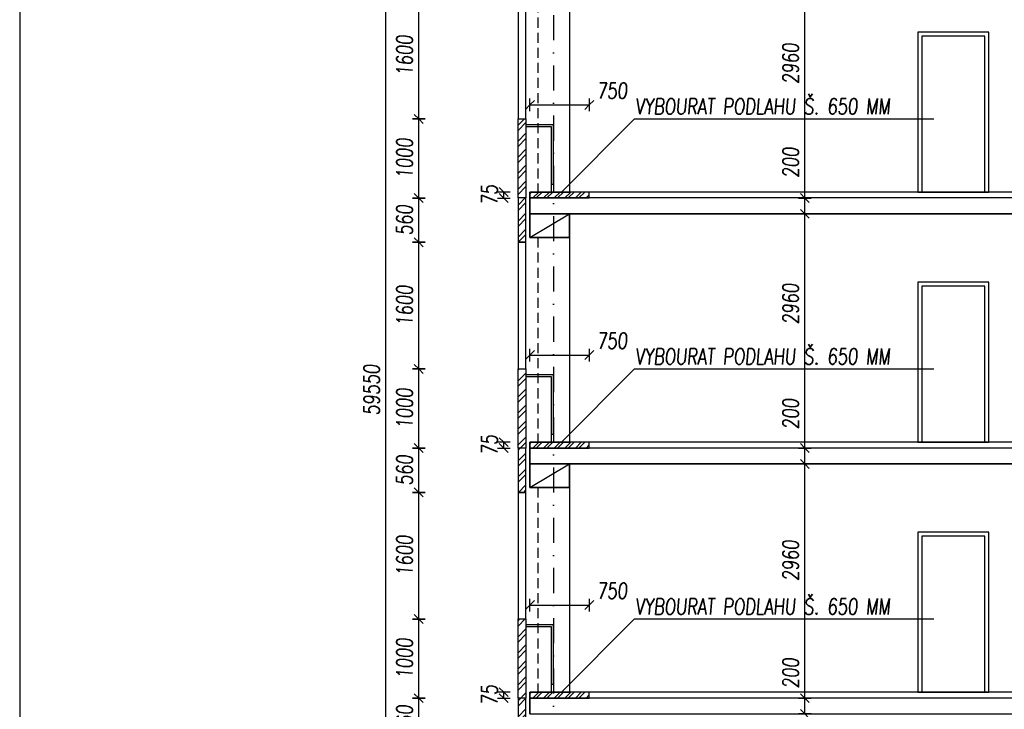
# Model space of a CAD drawing. Header units: millimetres. Extents: x 22267 to 193155, y 329430 to 541733.
# Tile 17 of 89: x 24215 to 36655, y 373494 to 382208. Entities that reach past the tile are written whole.
import ezdxf

# ---------------------------------------------------------------- set-up
doc = ezdxf.new("R2010")
doc.units = ezdxf.units.MM
doc.linetypes.add('ČERCHOVANÁ', pattern=[25.4, 12.7, -6.35, 0, -6.35])
doc.linetypes.add('ČÁRKOVANÁ', pattern=[19.05, 12.7, -6.35])
for name, color, linetype in [('BOURÁNÍ FASÁDY', 30, 'Continuous'), ('BOURÁNÍ PODLAHY', 30, 'Continuous'), ('BOURÁNÍ PŘÍČEK', 30, 'Continuous'), ('KOTY_100', 7, 'Continuous'), ('KÓTY BP FASÁDA', 255, 'Continuous'), ('KÓTY BP PODLAHA', 255, 'Continuous'), ('LEGENDA', 7, 'Continuous'), ('OSY', 7, 'Continuous'), ('TENKA', 4, 'Continuous'), ('TLUSTA', 2, 'Continuous'), ('ŽB', 1, 'Continuous')]:
    doc.layers.add(name, color=color, linetype=linetype)
doc.styles.add('CS-ROMANS', font='romans.shx', dxfattribs={"width": 0.75, "oblique": 5})
doc.styles.add('CS-ROMANS_100', font='romans.shx', dxfattribs={"width": 0.75, "oblique": 5, "height": 200})
doc.dimstyles.new('A_KÓTA_100', dxfattribs={"dimtxt": 200, "dimasz": 4, "dimexe": 100, "dimexo": 1500, "dimgap": 80, "dimtad": 1, "dimdec": 0, "dimdsep": 46, "dimtxsty": 'CS-ROMANS_100', "dimblk": 'KOT_CARA20', "dimcen": 90, "dimse1": 1, "dimse2": 1, "dimclrd": 256, "dimclre": 256, "dimclrt": 256, "dimadec": 0, "dimazin": 0, "dimtfac": 1, "dimtdec": 0, "dimtix": 1, "dimtmove": 2, "dimatfit": 3, "dimldrblk": 'OBLIQUE', "dimfxl": 1, "dimfxlon": 1, "dimtolj": 1, "dimarcsym": 0})

# ---------------------------------------------------------------- blocks, each defined once
blk = doc.blocks.new('KOT_CARA20')
for p, q in [((0, 0), (-14.1, -14.1)), ((0, 20), (0, -20)), ((0, 0), (14.1, 14.1))]:
    blk.add_line(p, q)
blk = doc.blocks.new('*D2745')
at = {"layer": 'Defpoints', "color": 0, "transparency": 16777216}
for p in [(31411, 381131), (30661, 380030), (31411, 380030)]:
    blk.add_point(p, dxfattribs=at)
at = {"layer": 'KÓTY BP PODLAHA', "lineweight": -2, "transparency": 16777216}
blk.add_line((30665, 381131), (31407, 381131), dxfattribs=at)
at = {"layer": 'KÓTY BP PODLAHA', "lineweight": -2, "transparency": 16777216, "xscale": 4, "yscale": 4, "zscale": 4, "rotation": 180}
blk.add_blockref('KOT_CARA20', (30661, 381131), dxfattribs=at)
at = {"layer": 'KÓTY BP PODLAHA', "lineweight": -2, "transparency": 16777216, "xscale": 4, "yscale": 4, "zscale": 4}
blk.add_blockref('KOT_CARA20', (31411, 381131), dxfattribs=at)
at = {"layer": 'KÓTY BP PODLAHA', "transparency": 16777216, "insert": (31699, 381311), "char_height": 200, "attachment_point": 5, "style": 'CS-ROMANS_100'}
blk.add_mtext('\\A1;750', dxfattribs=at)
blk = doc.blocks.new('_OBLIQUE')
at = {"color": 0, "linetype": 'ByBlock', "ltscale": 15}
blk.add_line((-0.5, -0.5), (0.5, 0.5), dxfattribs=at)
blk = doc.blocks.new('*D2746')
at = {"layer": 'Defpoints', "color": 0, "transparency": 16777216}
for p in [(31411, 377971), (30661, 376870), (31411, 376870)]:
    blk.add_point(p, dxfattribs=at)
at = {"layer": 'KÓTY BP PODLAHA', "lineweight": -2, "transparency": 16777216}
blk.add_line((30665, 377971), (31407, 377971), dxfattribs=at)
at = {"layer": 'KÓTY BP PODLAHA', "lineweight": -2, "transparency": 16777216, "xscale": 4, "yscale": 4, "zscale": 4, "rotation": 180}
blk.add_blockref('KOT_CARA20', (30661, 377971), dxfattribs=at)
at = {"layer": 'KÓTY BP PODLAHA', "lineweight": -2, "transparency": 16777216, "xscale": 4, "yscale": 4, "zscale": 4}
blk.add_blockref('KOT_CARA20', (31411, 377971), dxfattribs=at)
at = {"layer": 'KÓTY BP PODLAHA', "transparency": 16777216, "insert": (31699, 378151), "char_height": 200, "attachment_point": 5, "style": 'CS-ROMANS_100'}
blk.add_mtext('\\A1;750', dxfattribs=at)
blk = doc.blocks.new('*D2747')
at = {"layer": 'Defpoints', "color": 0, "transparency": 16777216}
for p in [(31411, 374811), (30661, 373710), (31411, 373710)]:
    blk.add_point(p, dxfattribs=at)
at = {"layer": 'KÓTY BP PODLAHA', "lineweight": -2, "transparency": 16777216}
blk.add_line((30665, 374811), (31407, 374811), dxfattribs=at)
at = {"layer": 'KÓTY BP PODLAHA', "lineweight": -2, "transparency": 16777216, "xscale": 4, "yscale": 4, "zscale": 4, "rotation": 180}
blk.add_blockref('KOT_CARA20', (30661, 374811), dxfattribs=at)
at = {"layer": 'KÓTY BP PODLAHA', "lineweight": -2, "transparency": 16777216, "xscale": 4, "yscale": 4, "zscale": 4}
blk.add_blockref('KOT_CARA20', (31411, 374811), dxfattribs=at)
at = {"layer": 'KÓTY BP PODLAHA', "transparency": 16777216, "insert": (31699, 374991), "char_height": 200, "attachment_point": 5, "style": 'CS-ROMANS_100'}
blk.add_mtext('\\A1;750', dxfattribs=at)
blk = doc.blocks.new('*D3096')
at = {"layer": 'Defpoints', "color": 0, "transparency": 16777216}
for p in [(30331, 380030), (30691, 380030), (30691, 379955)]:
    blk.add_point(p, dxfattribs=at)
at = {"layer": 'KÓTY BP PODLAHA', "lineweight": -2, "transparency": 16777216}
for p, q in [((30331, 380034), (30331, 380038)), ((30331, 379955), (30331, 380030)), ((30331, 379951), (30331, 379947))]:
    blk.add_line(p, q, dxfattribs=at)
at = {"layer": 'KÓTY BP PODLAHA', "lineweight": -2, "transparency": 16777216, "xscale": 4, "yscale": 4, "zscale": 4}
for p, rotation in [((30331, 380030), 270), ((30331, 379955), 90)]:
    blk.add_blockref('KOT_CARA20', p, dxfattribs=dict(at, rotation=rotation))
at = {"layer": 'KÓTY BP PODLAHA', "transparency": 16777216, "insert": (30151, 379993), "char_height": 200, "attachment_point": 5, "rotation": 90, "style": 'CS-ROMANS_100'}
blk.add_mtext('\\A1;75', dxfattribs=at)
blk = doc.blocks.new('*D3097')
at = {"layer": 'Defpoints', "color": 0, "transparency": 16777216}
for p in [(30331, 376870), (30691, 376870), (30691, 376795)]:
    blk.add_point(p, dxfattribs=at)
at = {"layer": 'KÓTY BP PODLAHA', "lineweight": -2, "transparency": 16777216}
for p, q in [((30331, 376874), (30331, 376878)), ((30331, 376795), (30331, 376870)), ((30331, 376791), (30331, 376787))]:
    blk.add_line(p, q, dxfattribs=at)
at = {"layer": 'KÓTY BP PODLAHA', "lineweight": -2, "transparency": 16777216, "xscale": 4, "yscale": 4, "zscale": 4}
for p, rotation in [((30331, 376870), 270), ((30331, 376795), 90)]:
    blk.add_blockref('KOT_CARA20', p, dxfattribs=dict(at, rotation=rotation))
at = {"layer": 'KÓTY BP PODLAHA', "transparency": 16777216, "insert": (30151, 376833), "char_height": 200, "attachment_point": 5, "rotation": 90, "style": 'CS-ROMANS_100'}
blk.add_mtext('\\A1;75', dxfattribs=at)
blk = doc.blocks.new('*D3098')
at = {"layer": 'Defpoints', "color": 0, "transparency": 16777216}
for p in [(30331, 373710), (30691, 373710), (30691, 373635)]:
    blk.add_point(p, dxfattribs=at)
at = {"layer": 'KÓTY BP PODLAHA', "lineweight": -2, "transparency": 16777216}
for p, q in [((30331, 373714), (30331, 373718)), ((30331, 373635), (30331, 373710)), ((30331, 373631), (30331, 373627))]:
    blk.add_line(p, q, dxfattribs=at)
at = {"layer": 'KÓTY BP PODLAHA', "lineweight": -2, "transparency": 16777216, "xscale": 4, "yscale": 4, "zscale": 4}
for p, rotation in [((30331, 373710), 270), ((30331, 373635), 90)]:
    blk.add_blockref('KOT_CARA20', p, dxfattribs=dict(at, rotation=rotation))
at = {"layer": 'KÓTY BP PODLAHA', "transparency": 16777216, "insert": (30151, 373673), "char_height": 200, "attachment_point": 5, "rotation": 90, "style": 'CS-ROMANS_100'}
blk.add_mtext('\\A1;75', dxfattribs=at)
blk = doc.blocks.new('*D3087')
at = {"layer": 'Defpoints', "color": 0, "transparency": 16777216}
for p in [(28841, 407305), (30561, 407305), (30511, 347755)]:
    blk.add_point(p, dxfattribs=at)
at = {"layer": 'KOTY_100', "lineweight": -2, "transparency": 16777216}
blk.add_line((28841, 347759), (28841, 407301), dxfattribs=at)
at = {"layer": 'KOTY_100', "lineweight": -2, "transparency": 16777216, "xscale": 4, "yscale": 4, "zscale": 4}
for p, rotation in [((28841, 407305), 90), ((28841, 347755), 270)]:
    blk.add_blockref('KOT_CARA20', p, dxfattribs=dict(at, rotation=rotation))
at = {"layer": 'KOTY_100', "transparency": 16777216, "insert": (28661, 377530), "char_height": 200, "attachment_point": 5, "rotation": 90, "style": 'CS-ROMANS_100'}
blk.add_mtext('\\A1;59550', dxfattribs=at)
blk = doc.blocks.new('*D3041')
at = {"layer": 'Defpoints', "color": 0, "transparency": 16777216}
for p in [(29257, 373635), (30561, 373635), (30561, 373075)]:
    blk.add_point(p, dxfattribs=at)
at = {"layer": 'KÓTY BP FASÁDA', "lineweight": -2, "transparency": 16777216}
blk.add_line((29257, 373079), (29257, 373631), dxfattribs=at)
at = {"layer": 'KÓTY BP FASÁDA', "lineweight": -2, "transparency": 16777216, "xscale": 4, "yscale": 4, "zscale": 4}
for p, rotation in [((29257, 373635), 90), ((29257, 373075), 270)]:
    blk.add_blockref('KOT_CARA20', p, dxfattribs=dict(at, rotation=rotation))
at = {"layer": 'KÓTY BP FASÁDA', "transparency": 16777216, "insert": (29077, 373355), "char_height": 200, "attachment_point": 5, "rotation": 90, "style": 'CS-ROMANS_100'}
blk.add_mtext('\\A1;560', dxfattribs=at)
blk = doc.blocks.new('*D3042')
at = {"layer": 'Defpoints', "color": 0, "transparency": 16777216}
for p in [(29257, 374635), (30561, 374635), (30561, 373635)]:
    blk.add_point(p, dxfattribs=at)
at = {"layer": 'KÓTY BP FASÁDA', "lineweight": -2, "transparency": 16777216}
blk.add_line((29257, 373639), (29257, 374631), dxfattribs=at)
at = {"layer": 'KÓTY BP FASÁDA', "lineweight": -2, "transparency": 16777216, "xscale": 4, "yscale": 4, "zscale": 4}
for p, rotation in [((29257, 374635), 90), ((29257, 373635), 270)]:
    blk.add_blockref('KOT_CARA20', p, dxfattribs=dict(at, rotation=rotation))
at = {"layer": 'KÓTY BP FASÁDA', "transparency": 16777216, "insert": (29077, 374135), "char_height": 200, "attachment_point": 5, "rotation": 90, "style": 'CS-ROMANS_100'}
blk.add_mtext('\\A1;1000', dxfattribs=at)
blk = doc.blocks.new('*D3043')
at = {"layer": 'Defpoints', "color": 0, "transparency": 16777216}
for p in [(29257, 376235), (30561, 376235), (30561, 374635)]:
    blk.add_point(p, dxfattribs=at)
at = {"layer": 'KÓTY BP FASÁDA', "lineweight": -2, "transparency": 16777216}
blk.add_line((29257, 374639), (29257, 376231), dxfattribs=at)
at = {"layer": 'KÓTY BP FASÁDA', "lineweight": -2, "transparency": 16777216, "xscale": 4, "yscale": 4, "zscale": 4}
for p, rotation in [((29257, 376235), 90), ((29257, 374635), 270)]:
    blk.add_blockref('KOT_CARA20', p, dxfattribs=dict(at, rotation=rotation))
at = {"layer": 'KÓTY BP FASÁDA', "transparency": 16777216, "insert": (29077, 375435), "char_height": 200, "attachment_point": 5, "rotation": 90, "style": 'CS-ROMANS_100'}
blk.add_mtext('\\A1;1600', dxfattribs=at)
blk = doc.blocks.new('*D3044')
at = {"layer": 'Defpoints', "color": 0, "transparency": 16777216}
for p in [(29257, 376795), (30561, 376795), (30561, 376235)]:
    blk.add_point(p, dxfattribs=at)
at = {"layer": 'KÓTY BP FASÁDA', "lineweight": -2, "transparency": 16777216}
blk.add_line((29257, 376239), (29257, 376791), dxfattribs=at)
at = {"layer": 'KÓTY BP FASÁDA', "lineweight": -2, "transparency": 16777216, "xscale": 4, "yscale": 4, "zscale": 4}
for p, rotation in [((29257, 376795), 90), ((29257, 376235), 270)]:
    blk.add_blockref('KOT_CARA20', p, dxfattribs=dict(at, rotation=rotation))
at = {"layer": 'KÓTY BP FASÁDA', "transparency": 16777216, "insert": (29077, 376515), "char_height": 200, "attachment_point": 5, "rotation": 90, "style": 'CS-ROMANS_100'}
blk.add_mtext('\\A1;560', dxfattribs=at)
blk = doc.blocks.new('*D3045')
at = {"layer": 'Defpoints', "color": 0, "transparency": 16777216}
for p in [(29257, 377795), (30561, 377795), (30561, 376795)]:
    blk.add_point(p, dxfattribs=at)
at = {"layer": 'KÓTY BP FASÁDA', "lineweight": -2, "transparency": 16777216}
blk.add_line((29257, 376799), (29257, 377791), dxfattribs=at)
at = {"layer": 'KÓTY BP FASÁDA', "lineweight": -2, "transparency": 16777216, "xscale": 4, "yscale": 4, "zscale": 4}
for p, rotation in [((29257, 377795), 90), ((29257, 376795), 270)]:
    blk.add_blockref('KOT_CARA20', p, dxfattribs=dict(at, rotation=rotation))
at = {"layer": 'KÓTY BP FASÁDA', "transparency": 16777216, "insert": (29077, 377295), "char_height": 200, "attachment_point": 5, "rotation": 90, "style": 'CS-ROMANS_100'}
blk.add_mtext('\\A1;1000', dxfattribs=at)
blk = doc.blocks.new('*D3046')
at = {"layer": 'Defpoints', "color": 0, "transparency": 16777216}
for p in [(29257, 379395), (30561, 379395), (30561, 377795)]:
    blk.add_point(p, dxfattribs=at)
at = {"layer": 'KÓTY BP FASÁDA', "lineweight": -2, "transparency": 16777216}
blk.add_line((29257, 377799), (29257, 379391), dxfattribs=at)
at = {"layer": 'KÓTY BP FASÁDA', "lineweight": -2, "transparency": 16777216, "xscale": 4, "yscale": 4, "zscale": 4}
for p, rotation in [((29257, 379395), 90), ((29257, 377795), 270)]:
    blk.add_blockref('KOT_CARA20', p, dxfattribs=dict(at, rotation=rotation))
at = {"layer": 'KÓTY BP FASÁDA', "transparency": 16777216, "insert": (29077, 378595), "char_height": 200, "attachment_point": 5, "rotation": 90, "style": 'CS-ROMANS_100'}
blk.add_mtext('\\A1;1600', dxfattribs=at)
blk = doc.blocks.new('*D3047')
at = {"layer": 'Defpoints', "color": 0, "transparency": 16777216}
for p in [(29257, 379955), (30561, 379955), (30561, 379395)]:
    blk.add_point(p, dxfattribs=at)
at = {"layer": 'KÓTY BP FASÁDA', "lineweight": -2, "transparency": 16777216}
blk.add_line((29257, 379399), (29257, 379951), dxfattribs=at)
at = {"layer": 'KÓTY BP FASÁDA', "lineweight": -2, "transparency": 16777216, "xscale": 4, "yscale": 4, "zscale": 4}
for p, rotation in [((29257, 379955), 90), ((29257, 379395), 270)]:
    blk.add_blockref('KOT_CARA20', p, dxfattribs=dict(at, rotation=rotation))
at = {"layer": 'KÓTY BP FASÁDA', "transparency": 16777216, "insert": (29077, 379675), "char_height": 200, "attachment_point": 5, "rotation": 90, "style": 'CS-ROMANS_100'}
blk.add_mtext('\\A1;560', dxfattribs=at)
blk = doc.blocks.new('*D3048')
at = {"layer": 'Defpoints', "color": 0, "transparency": 16777216}
for p in [(29257, 380955), (30561, 380955), (30561, 379955)]:
    blk.add_point(p, dxfattribs=at)
at = {"layer": 'KÓTY BP FASÁDA', "lineweight": -2, "transparency": 16777216}
blk.add_line((29257, 379959), (29257, 380951), dxfattribs=at)
at = {"layer": 'KÓTY BP FASÁDA', "lineweight": -2, "transparency": 16777216, "xscale": 4, "yscale": 4, "zscale": 4}
for p, rotation in [((29257, 380955), 90), ((29257, 379955), 270)]:
    blk.add_blockref('KOT_CARA20', p, dxfattribs=dict(at, rotation=rotation))
at = {"layer": 'KÓTY BP FASÁDA', "transparency": 16777216, "insert": (29077, 380455), "char_height": 200, "attachment_point": 5, "rotation": 90, "style": 'CS-ROMANS_100'}
blk.add_mtext('\\A1;1000', dxfattribs=at)
blk = doc.blocks.new('*D3049')
at = {"layer": 'Defpoints', "color": 0, "transparency": 16777216}
for p in [(29257, 382555), (30561, 382555), (30561, 380955)]:
    blk.add_point(p, dxfattribs=at)
at = {"layer": 'KÓTY BP FASÁDA', "lineweight": -2, "transparency": 16777216}
blk.add_line((29257, 380959), (29257, 382551), dxfattribs=at)
at = {"layer": 'KÓTY BP FASÁDA', "lineweight": -2, "transparency": 16777216, "xscale": 4, "yscale": 4, "zscale": 4}
for p, rotation in [((29257, 382555), 90), ((29257, 380955), 270)]:
    blk.add_blockref('KOT_CARA20', p, dxfattribs=dict(at, rotation=rotation))
at = {"layer": 'KÓTY BP FASÁDA', "transparency": 16777216, "insert": (29077, 381755), "char_height": 200, "attachment_point": 5, "rotation": 90, "style": 'CS-ROMANS_100'}
blk.add_mtext('\\A1;1600', dxfattribs=at)
blk = doc.blocks.new('*D3520')
at = {"layer": 'Defpoints', "color": 0, "transparency": 16777216}
for p in [(34135, 373635), (34370, 373635), (34352, 373435)]:
    blk.add_point(p, dxfattribs=at)
at = {"layer": 'KOTY_100', "lineweight": -2, "transparency": 16777216}
blk.add_line((34135, 373439), (34135, 373631), dxfattribs=at)
at = {"layer": 'KOTY_100', "lineweight": -2, "transparency": 16777216, "xscale": 4, "yscale": 4, "zscale": 4}
for p, rotation in [((34135, 373635), 90), ((34135, 373435), 270)]:
    blk.add_blockref('KOT_CARA20', p, dxfattribs=dict(at, rotation=rotation))
at = {"layer": 'KOTY_100', "transparency": 16777216, "insert": (33955, 373950), "char_height": 200, "attachment_point": 5, "rotation": 90, "style": 'CS-ROMANS_100'}
blk.add_mtext('\\A1;200', dxfattribs=at)
blk = doc.blocks.new('*D3521')
at = {"layer": 'Defpoints', "color": 0, "transparency": 16777216}
for p in [(34135, 376595), (34237, 376595), (34370, 373635)]:
    blk.add_point(p, dxfattribs=at)
at = {"layer": 'KOTY_100', "lineweight": -2, "transparency": 16777216}
blk.add_line((34135, 373639), (34135, 376591), dxfattribs=at)
at = {"layer": 'KOTY_100', "lineweight": -2, "transparency": 16777216, "xscale": 4, "yscale": 4, "zscale": 4}
for p, rotation in [((34135, 376595), 90), ((34135, 373635), 270)]:
    blk.add_blockref('KOT_CARA20', p, dxfattribs=dict(at, rotation=rotation))
at = {"layer": 'KOTY_100', "transparency": 16777216, "insert": (33955, 375374), "char_height": 200, "attachment_point": 5, "rotation": 90, "style": 'CS-ROMANS_100'}
blk.add_mtext('\\A1;2960', dxfattribs=at)
blk = doc.blocks.new('*D3522')
at = {"layer": 'Defpoints', "color": 0, "transparency": 16777216}
for p in [(34135, 376795), (34246, 376795), (34237, 376595)]:
    blk.add_point(p, dxfattribs=at)
at = {"layer": 'KOTY_100', "lineweight": -2, "transparency": 16777216}
blk.add_line((34135, 376599), (34135, 376791), dxfattribs=at)
at = {"layer": 'KOTY_100', "lineweight": -2, "transparency": 16777216, "xscale": 4, "yscale": 4, "zscale": 4}
for p, rotation in [((34135, 376795), 90), ((34135, 376595), 270)]:
    blk.add_blockref('KOT_CARA20', p, dxfattribs=dict(at, rotation=rotation))
at = {"layer": 'KOTY_100', "transparency": 16777216, "insert": (33955, 377226), "char_height": 200, "attachment_point": 5, "rotation": 90, "style": 'CS-ROMANS_100'}
blk.add_mtext('\\A1;200', dxfattribs=at)
blk = doc.blocks.new('*D3523')
at = {"layer": 'Defpoints', "color": 0, "transparency": 16777216}
for p in [(34135, 379755), (34370, 379755), (34246, 376795)]:
    blk.add_point(p, dxfattribs=at)
at = {"layer": 'KOTY_100', "lineweight": -2, "transparency": 16777216}
blk.add_line((34135, 376799), (34135, 379751), dxfattribs=at)
at = {"layer": 'KOTY_100', "lineweight": -2, "transparency": 16777216, "xscale": 4, "yscale": 4, "zscale": 4}
for p, rotation in [((34135, 379755), 90), ((34135, 376795), 270)]:
    blk.add_blockref('KOT_CARA20', p, dxfattribs=dict(at, rotation=rotation))
at = {"layer": 'KOTY_100', "transparency": 16777216, "insert": (33955, 378617), "char_height": 200, "attachment_point": 5, "rotation": 90, "style": 'CS-ROMANS_100'}
blk.add_mtext('\\A1;2960', dxfattribs=at)
blk = doc.blocks.new('*D3524')
at = {"layer": 'Defpoints', "color": 0, "transparency": 16777216}
for p in [(34135, 379955), (34308, 379955), (34370, 379755)]:
    blk.add_point(p, dxfattribs=at)
at = {"layer": 'KOTY_100', "lineweight": -2, "transparency": 16777216}
blk.add_line((34135, 379759), (34135, 379951), dxfattribs=at)
at = {"layer": 'KOTY_100', "lineweight": -2, "transparency": 16777216, "xscale": 4, "yscale": 4, "zscale": 4}
for p, rotation in [((34135, 379955), 90), ((34135, 379755), 270)]:
    blk.add_blockref('KOT_CARA20', p, dxfattribs=dict(at, rotation=rotation))
at = {"layer": 'KOTY_100', "transparency": 16777216, "insert": (33955, 380403), "char_height": 200, "attachment_point": 5, "rotation": 90, "style": 'CS-ROMANS_100'}
blk.add_mtext('\\A1;200', dxfattribs=at)
blk = doc.blocks.new('*D3525')
at = {"layer": 'Defpoints', "color": 0, "transparency": 16777216}
for p in [(34135, 382915), (34405, 382915), (34308, 379955)]:
    blk.add_point(p, dxfattribs=at)
at = {"layer": 'KOTY_100', "lineweight": -2, "transparency": 16777216}
blk.add_line((34135, 379959), (34135, 382911), dxfattribs=at)
at = {"layer": 'KOTY_100', "lineweight": -2, "transparency": 16777216, "xscale": 4, "yscale": 4, "zscale": 4}
for p, rotation in [((34135, 382915), 90), ((34135, 379955), 270)]:
    blk.add_blockref('KOT_CARA20', p, dxfattribs=dict(at, rotation=rotation))
at = {"layer": 'KOTY_100', "transparency": 16777216, "insert": (33955, 381654), "char_height": 200, "attachment_point": 5, "rotation": 90, "style": 'CS-ROMANS_100'}
blk.add_mtext('\\A1;2960', dxfattribs=at)

msp = doc.modelspace()

# ---------------------------------------------------------------- hatches: boundary and pattern name
at = {"layer": 'BOURÁNÍ FASÁDY'}
h = msp.add_hatch(dxfattribs=at)
h.set_pattern_fill('ANSI32', color=256, scale=15)
h.paths.add_polyline_path([(30511, 406600.5), (30611, 406600.5), (30611, 407305.5), (30511, 407305.5)])
h.paths.add_polyline_path([(30511, 404675.5), (30611, 404675.5), (30611, 406600.5), (30511, 406600.5)])
h.paths.add_polyline_path([(30611, 402075.5), (30511, 402075.5), (30511, 403075.5), (30611, 403075.5)])
h.paths.add_polyline_path([(30511, 401515.5), (30611, 401515.5), (30611, 402075.5), (30511, 402075.5)])
h.paths.add_polyline_path([(30611, 398915.5), (30511, 398915.5), (30511, 399915.5), (30611, 399915.5)])
h.paths.add_polyline_path([(30511, 398355.5), (30611, 398355.5), (30611, 398915.5), (30511, 398915.5)])
h.paths.add_polyline_path([(30611, 395755.5), (30511, 395755.5), (30511, 396755.5), (30611, 396755.5)])
h.paths.add_polyline_path([(30511, 395195.5), (30611, 395195.5), (30611, 395755.5), (30511, 395755.5)])
h.paths.add_polyline_path([(30611, 392595.5), (30511, 392595.5), (30511, 393595.5), (30611, 393595.5)])
h.paths.add_polyline_path([(30511, 392035.5), (30611, 392035.5), (30611, 392595.5), (30511, 392595.5)])
h.paths.add_polyline_path([(30611, 389435.5), (30511, 389435.5), (30511, 390435.5), (30611, 390435.5)])
h.paths.add_polyline_path([(30511, 388875.5), (30611, 388875.5), (30611, 389435.5), (30511, 389435.5)])
h.paths.add_polyline_path([(30511, 385715.5), (30611, 385715.5), (30611, 386275.5), (30511, 386275.5)])
h.paths.add_polyline_path([(30611, 386275.5), (30511, 386275.5), (30511, 387275.5), (30611, 387275.5)])
h.paths.add_polyline_path([(30611, 383115.5), (30511, 383115.5), (30511, 384115.5), (30611, 384115.5)])
h.paths.add_polyline_path([(30511, 382555.5), (30611, 382555.5), (30611, 383115.5), (30511, 383115.5)])
h.paths.add_polyline_path([(30611, 379955.5), (30511, 379955.5), (30511, 380955.5), (30611, 380955.5)])
h.paths.add_polyline_path([(30511, 379395.5), (30611, 379395.5), (30611, 379955.5), (30511, 379955.5)])
h.paths.add_polyline_path([(30611, 376795.5), (30511, 376795.5), (30511, 377795.5), (30611, 377795.5)])
h.paths.add_polyline_path([(30511, 376235.5), (30611, 376235.5), (30611, 376795.5), (30511, 376795.5)])
h.paths.add_polyline_path([(30611, 373635.5), (30511, 373635.5), (30511, 374635.5), (30611, 374635.5)])
h.paths.add_polyline_path([(30511, 373075.5), (30611, 373075.5), (30611, 373635.5), (30511, 373635.5)])
h.paths.add_polyline_path([(30611, 370475.5), (30511, 370475.5), (30511, 371475.5), (30611, 371475.5)])
h.paths.add_polyline_path([(30511, 369915.5), (30611, 369915.5), (30611, 370475.5), (30511, 370475.5)])
h.paths.add_polyline_path([(30611, 367315.5), (30511, 367315.5), (30511, 368315.5), (30611, 368315.5)])
h.paths.add_polyline_path([(30511, 366755.5), (30611, 366755.5), (30611, 367315.5), (30511, 367315.5)])
h.paths.add_polyline_path([(30611, 364155.5), (30511, 364155.5), (30511, 365155.5), (30611, 365155.5)])
h.paths.add_polyline_path([(30511, 363595.5), (30611, 363595.5), (30611, 364155.5), (30511, 364155.5)])
h.paths.add_polyline_path([(30611, 360995.5), (30511, 360995.5), (30511, 361995.5), (30611, 361995.5)])
h.paths.add_polyline_path([(30511, 360435.5), (30611, 360435.5), (30611, 360995.5), (30511, 360995.5)])
h.paths.add_polyline_path([(30611, 357835.5), (30511, 357835.5), (30511, 358835.5), (30611, 358835.5)])
h.paths.add_polyline_path([(30511, 357275.5), (30611, 357275.5), (30611, 357835.5), (30511, 357835.5)])
h.paths.add_polyline_path([(30611, 354675.5), (30511, 354675.5), (30511, 355675.5), (30611, 355675.5)])
h.paths.add_polyline_path([(30511, 354115.5), (30611, 354115.5), (30611, 354675.5), (30511, 354675.5)])
h.paths.add_polyline_path([(30611, 351515.5), (30511, 351515.5), (30511, 352515.5), (30611, 352515.5)])
h.paths.add_polyline_path([(30511, 350955.5), (30611, 350955.5), (30611, 351515.5), (30511, 351515.5)])
h.paths.add_polyline_path([(30611, 347755.5), (30511, 347755.5), (30511, 348355.5), (30611, 348355.5)])
h.paths.add_polyline_path([(30611, 348355.5), (30511, 348355.5), (30511, 349355.5), (30611, 349355.5)])
at = {"layer": 'BOURÁNÍ PODLAHY'}
h = msp.add_hatch(dxfattribs=at)
h.set_pattern_fill('ANSI32', color=256, scale=10)
h.set_pattern_definition([(45, (-4e-12, -22120), (-67.35192, 67.35192), []), (45, (44.9, -22120), (-67.35192, 67.35192), [])])
h.paths.add_polyline_path([(30961, 380030.5), (30661, 380030.5), (30661, 379955.5), (30961, 379955.5)])
h.paths.add_polyline_path([(31411, 380030.5), (30961, 380030.5), (30961, 379955.5), (31411, 379955.5)])
h = msp.add_hatch(dxfattribs=at)
h.set_pattern_fill('ANSI32', color=256, scale=10)
h.set_pattern_definition([(45, (-4e-12, -25280), (-67.35192, 67.35192), []), (45, (44.9, -25280), (-67.35192, 67.35192), [])])
h.paths.add_polyline_path([(30961, 376870.5), (30661, 376870.5), (30661, 376795.5), (30961, 376795.5)])
h.paths.add_polyline_path([(31411, 376870.5), (30961, 376870.5), (30961, 376795.5), (31411, 376795.5)])
h = msp.add_hatch(dxfattribs=at)
h.set_pattern_fill('ANSI32', color=256, scale=10)
h.set_pattern_definition([(45, (-4e-12, -28440), (-67.35192, 67.35192), []), (45, (44.9, -28440), (-67.35192, 67.35192), [])])
h.paths.add_polyline_path([(30961, 373710.5), (30661, 373710.5), (30661, 373635.5), (30961, 373635.5)])
h.paths.add_polyline_path([(31411, 373710.5), (30961, 373710.5), (30961, 373635.5), (31411, 373635.5)])

# ---------------------------------------------------------------- linework, layer by layer
at = {"layer": 'BOURÁNÍ FASÁDY'}
for points in [[(30511, 380955.5), (30611, 380955.5), (30611, 382555.5), (30511, 382555.5)], [(30611, 379955.5), (30511, 379955.5), (30511, 380955.5), (30611, 380955.5)], [(30511, 379395.5), (30611, 379395.5), (30611, 379955.5), (30511, 379955.5)], [(30511, 377795.5), (30611, 377795.5), (30611, 379395.5), (30511, 379395.5)], [(30611, 376795.5), (30511, 376795.5), (30511, 377795.5), (30611, 377795.5)], [(30511, 376235.5), (30611, 376235.5), (30611, 376795.5), (30511, 376795.5)], [(30511, 374635.5), (30611, 374635.5), (30611, 376235.5), (30511, 376235.5)], [(30611, 373635.5), (30511, 373635.5), (30511, 374635.5), (30611, 374635.5)], [(30511, 373075.5), (30611, 373075.5), (30611, 373635.5), (30511, 373635.5)]]:
    msp.add_lwpolyline(points, close=True, dxfattribs=at)
for points in [[(30936, 380130.5), (30961, 380130.5), (30961, 380880.5), (30611, 380880.5)], [(30936, 380030.5), (30936, 380855.5), (30611, 380855.5)], [(30936, 376970.5), (30961, 376970.5), (30961, 377720.5), (30611, 377720.5)], [(30936, 376870.5), (30936, 377695.5), (30611, 377695.5)], [(30936, 373810.5), (30961, 373810.5), (30961, 374560.5), (30611, 374560.5)], [(30936, 373710.5), (30936, 374535.5), (30611, 374535.5)]]:
    msp.add_lwpolyline(points, dxfattribs=at)
at = {"layer": 'BOURÁNÍ PODLAHY'}
for points in [[(30661, 379955.5), (31411, 379955.5), (31411, 380030.5), (30661, 380030.5)], [(30661, 376795.5), (31411, 376795.5), (31411, 376870.5), (30661, 376870.5)], [(30661, 373635.5), (31411, 373635.5), (31411, 373710.5), (30661, 373710.5)]]:
    msp.add_lwpolyline(points, close=True, dxfattribs=at)
at = {"layer": 'BOURÁNÍ PŘÍČEK'}
msp.add_line((35766, 377791.6), (31980, 377791.6), dxfattribs=at)
for points in [[(35561, 380030.5), (36461, 380030.5), (36461, 382050.5), (35561, 382050.5)], [(35561, 380030.5), (36461, 380030.5), (36461, 382050.5), (35561, 382050.5)], [(35611, 380030.5), (36411, 380030.5), (36411, 382000.5), (35611, 382000.5)], [(35561, 376870.5), (36461, 376870.5), (36461, 378890.5), (35561, 378890.5)], [(35561, 376870.5), (36461, 376870.5), (36461, 378890.5), (35561, 378890.5)], [(35611, 376870.5), (36411, 376870.5), (36411, 378840.5), (35611, 378840.5)], [(35561, 373710.5), (36461, 373710.5), (36461, 375730.5), (35561, 375730.5)], [(35561, 373710.5), (36461, 373710.5), (36461, 375730.5), (35561, 375730.5)], [(35611, 373710.5), (36411, 373710.5), (36411, 375680.5), (35611, 375680.5)]]:
    msp.add_lwpolyline(points, close=True, dxfattribs=at)
at = {"layer": 'KÓTY BP PODLAHA'}
for p, q in [((31980, 380951.6), (31058.9, 380030.5)), ((35766, 380951.6), (31980, 380951.6)), ((31980, 377791.6), (31058.9, 376870.5)), ((31980, 374631.6), (31058.9, 373710.5)), ((35766, 374631.6), (31980, 374631.6))]:
    msp.add_line(p, q, dxfattribs=at)
at = {"layer": 'LEGENDA'}
msp.add_lwpolyline([(24214.7, 329430.5), (76214.7, 329430.5), (76214.7, 418530.5), (24214.7, 418530.5)], close=True, dxfattribs=at)
at = {"layer": 'OSY', "linetype": 'ČERCHOVANÁ', "ltscale": 25}
msp.add_line((30961, 408305.5), (30961, 331387.3), dxfattribs=at)
at = {"layer": 'TENKA'}
for points in [[(31161, 382915.5), (31161, 380030.5)], [(37211, 379955.5), (30661, 379955.5)], [(30661, 379455.5), (31161, 379755.5)], [(31161, 379755.5), (31161, 376870.5)], [(37211, 376795.5), (30661, 376795.5)], [(30661, 376295.5), (31161, 376595.5)], [(31161, 376595.5), (31161, 373710.5)], [(37211, 373635.5), (30661, 373635.5)]]:
    msp.add_lwpolyline(points, dxfattribs=at)
at = {"layer": 'TENKA', "linetype": 'ČÁRKOVANÁ', "ltscale": 10}
for points in [[(30761, 382615.5), (30761, 380030.5)], [(30761, 379455.5), (30761, 376870.5)], [(30761, 376295.5), (30761, 373710.5)]]:
    msp.add_lwpolyline(points, dxfattribs=at)
at = {"layer": 'TLUSTA'}
for points in [[(30661, 379755.5), (30661, 380030.5)], [(37211, 380030.5), (30661, 380030.5)], [(30661, 379955.5), (30661, 380030.5), (31161, 380030.5)], [(37211, 379755.5), (30661, 379755.5)], [(30661, 376595.5), (30661, 376870.5)], [(37211, 376870.5), (30661, 376870.5)], [(30661, 376795.5), (30661, 376870.5), (31161, 376870.5)], [(37211, 376595.5), (30661, 376595.5)], [(30661, 373435.5), (30661, 373710.5)], [(37211, 373710.5), (30661, 373710.5)], [(30661, 373635.5), (30661, 373710.5), (31161, 373710.5)]]:
    msp.add_lwpolyline(points, dxfattribs=at)
for points in [[(30661, 379755.5), (31161, 379755.5), (31161, 379455.5), (30661, 379455.5)], [(30661, 376595.5), (31161, 376595.5), (31161, 376295.5), (30661, 376295.5)]]:
    msp.add_lwpolyline(points, close=True, dxfattribs=at)
at = {"layer": 'ŽB'}
for points in [[(30661, 379755.5), (37211, 379755.5), (37211, 379955.5), (30661, 379955.5)], [(30661, 379455.5), (31161, 379455.5), (31161, 379755.5), (30661, 379755.5)], [(30661, 376595.5), (37211, 376595.5), (37211, 376795.5), (30661, 376795.5)], [(30661, 376295.5), (31161, 376295.5), (31161, 376595.5), (30661, 376595.5)], [(30661, 373435.5), (37211, 373435.5), (37211, 373635.5), (30661, 373635.5)]]:
    msp.add_lwpolyline(points, close=True, dxfattribs=at)

# ---------------------------------------------------------------- texts
at = {"layer": 'KÓTY BP PODLAHA', "ltscale": 15, "style": 'CS-ROMANS', "oblique": 5, "width": 0.75}
for p in [(31992.6, 381012.6), (31992.6, 377852.6), (31992.6, 374692.6)]:
    msp.add_text('VYBOURAT PODLAHU Š. 650 MM ', height=200, dxfattribs=at).set_placement(p)

# ---------------------------------------------------------------- dimensions: what is measured, and where the dimension line sits
at = {"layer": 'KOTY_100'}
dim = msp.add_linear_dim(base=(28841.4, 407305.5), p1=(30511, 347755.5), p2=(30561, 407305.5), angle=90, dimstyle='A_KÓTA_100', dxfattribs=at)
dim.commit()
dim.dimension.update_dxf_attribs({"geometry": '*D3087', "text_midpoint": (28661.4, 377530.5)})
for base, p1, p2, picture, middle in [((34134.7, 382915.5), (34308, 379955.5), (34405.2, 382915.5), '*D3525', (33954.7, 381653.9)), ((34134.7, 379955.5), (34369.8, 379755.5), (34308, 379955.5), '*D3524', (33954.7, 380403.5)), ((34134.7, 379755.5), (34246.3, 376795.5), (34369.8, 379755.5), '*D3523', (33954.7, 378617)), ((34134.7, 376795.5), (34237.4, 376595.5), (34246.3, 376795.5), '*D3522', (33954.7, 377225.8)), ((34134.7, 376595.5), (34369.8, 373635.5), (34237.4, 376595.5), '*D3521', (33954.7, 375373.5)), ((34134.7, 373635.5), (34352.2, 373435.5), (34369.8, 373635.5), '*D3520', (33954.7, 373950.2))]:
    dim = msp.add_linear_dim(base=base, p1=p1, p2=p2, angle=90, dimstyle='A_KÓTA_100', dxfattribs=at)
    dim.commit()
    dim.dimension.update_dxf_attribs({"geometry": picture, "text_midpoint": middle, "dimtype": 160})
at = {"layer": 'KÓTY BP FASÁDA'}
for base, p1, p2, picture, middle in [((29256.8, 382555.5), (30561, 380955.5), (30561, 382555.5), '*D3049', (29076.8, 381755.5)), ((29256.8, 380955.5), (30561, 379955.5), (30561, 380955.5), '*D3048', (29076.8, 380455.5)), ((29256.8, 379955.5), (30561, 379395.5), (30561, 379955.5), '*D3047', (29076.8, 379675.5)), ((29256.8, 379395.5), (30561, 377795.5), (30561, 379395.5), '*D3046', (29076.8, 378595.5)), ((29256.8, 377795.5), (30561, 376795.5), (30561, 377795.5), '*D3045', (29076.8, 377295.5)), ((29256.8, 376795.5), (30561, 376235.5), (30561, 376795.5), '*D3044', (29076.8, 376515.5)), ((29256.8, 376235.5), (30561, 374635.5), (30561, 376235.5), '*D3043', (29076.8, 375435.5)), ((29256.8, 374635.5), (30561, 373635.5), (30561, 374635.5), '*D3042', (29076.8, 374135.5)), ((29256.8, 373635.5), (30561, 373075.5), (30561, 373635.5), '*D3041', (29076.8, 373355.5))]:
    dim = msp.add_linear_dim(base=base, p1=p1, p2=p2, angle=90, dimstyle='A_KÓTA_100', dxfattribs=at)
    dim.commit()
    dim.dimension.update_dxf_attribs({"geometry": picture, "text_midpoint": middle})
at = {"layer": 'KÓTY BP PODLAHA'}
for base, p1, p2, picture, middle in [((31411, 381131.2), (30661, 380030.5), (31411, 380030.5), '*D2745', (31698.8, 381311.2)), ((31411, 377971.2), (30661, 376870.5), (31411, 376870.5), '*D2746', (31698.8, 378151.2)), ((31411, 374811.2), (30661, 373710.5), (31411, 373710.5), '*D2747', (31698.8, 374991.2))]:
    dim = msp.add_linear_dim(base=base, p1=p1, p2=p2, dimstyle='A_KÓTA_100', dxfattribs=at)
    dim.commit()
    dim.dimension.update_dxf_attribs({"geometry": picture, "text_midpoint": middle, "dimtype": 160})
for base, p1, p2, picture, middle in [((30331, 380030.5), (30690.9, 379955.5), (30690.9, 380030.5), '*D3096', (30151, 379993)), ((30331, 376870.5), (30690.9, 376795.5), (30690.9, 376870.5), '*D3097', (30151, 376833)), ((30331, 373710.5), (30690.9, 373635.5), (30690.9, 373710.5), '*D3098', (30151, 373673))]:
    dim = msp.add_linear_dim(base=base, p1=p1, p2=p2, angle=90, dimstyle='A_KÓTA_100', dxfattribs=at)
    dim.commit()
    dim.dimension.update_dxf_attribs({"geometry": picture, "text_midpoint": middle})

doc.saveas('drawing.dxf')
